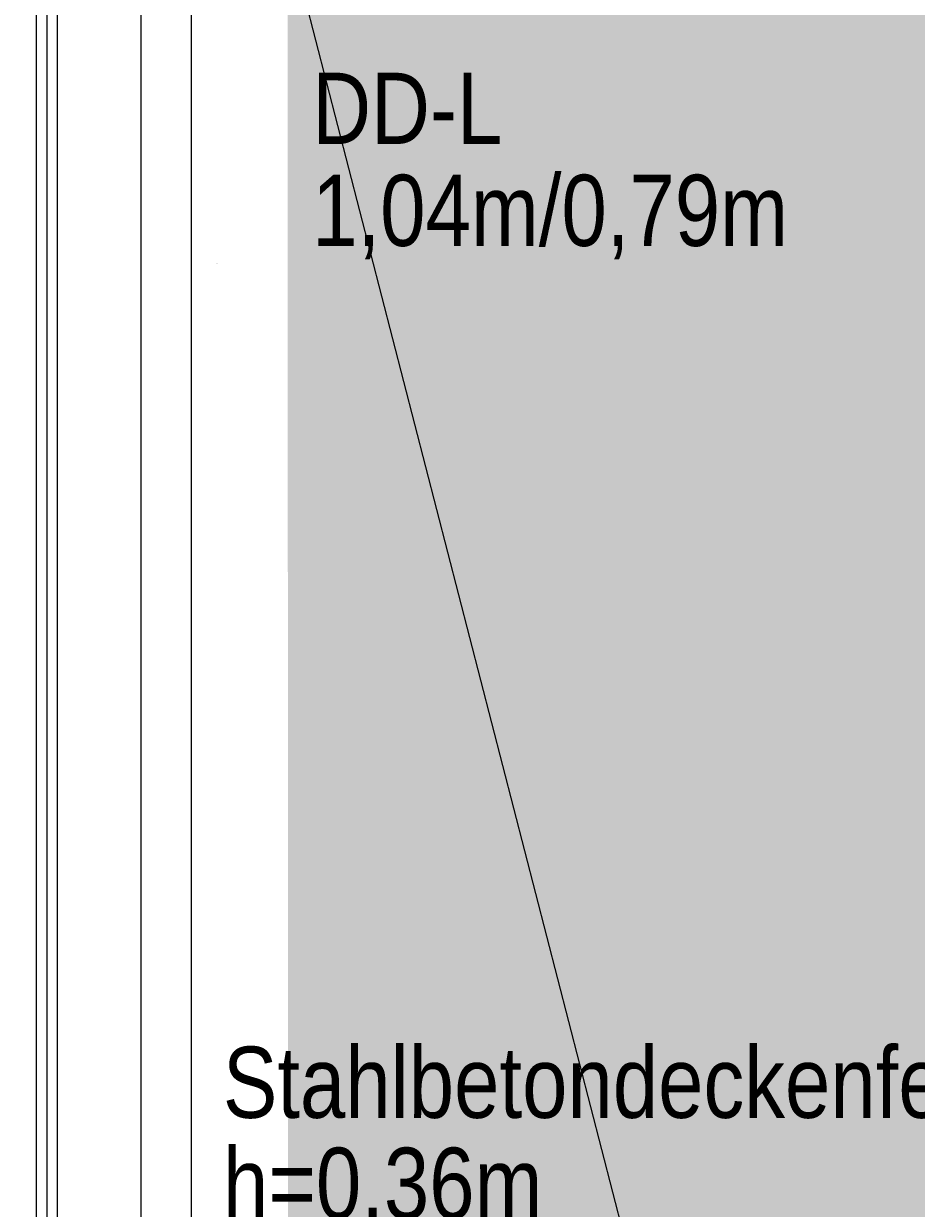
# Model space of a CAD drawing. Extents: x -620 to 300, y 62 to 1162.
# Tile 106 of 256: x 35 to 57, y 675 to 703. Entities that reach past the tile are written whole.
import ezdxf
from ezdxf.lldxf.tags import DXFTag

# ---------------------------------------------------------------- set-up
doc = ezdxf.new("R2010")
doc.units = 0
doc.layers.get('0').update_dxf_attribs({"lineweight": 13})
for name, color, linetype, lineweight, true_color in [('00 -Bauelemente -Dämmung innen', 7, 'Continuous', 9, 0xff7fe6), ('00 -Bauelemente -Gipskarton', 7, 'Continuous', 9, 0xff7fe6), ('30 -34 Innenwände- 2 nichttragend', 7, 'Continuous', 18, 0xff7fe6), ('30 -35 Decken- 11 Durchbruch', 5, 'Continuous', 15, 0x0000ff), ('70 -72 Beschriftung- 1 Beschriftung allgemein', 7, 'Continuous', 9, 0xff6633), ('iwb_Layout BA_Markierung', 7, 'Continuous', 9, 0xbadcdc)]:
    doc.layers.add(name, color=color, linetype=linetype, lineweight=lineweight, true_color=true_color)
doc.layers.add('70 -71 Achsen- 1 Gebäudeachsen', color=7, linetype='STRICHPUNKT2-A06G94XR8I', lineweight=18)
doc.styles.get("Standard").update_dxf_attribs({"font": 'ARIALN.TTF'})
tags = doc.linetypes.add('fein_strichliert-A06G94XS8I', pattern=[4, 1, -2, 1]).pattern_tags.tags
tags[8:9] = [DXFTag(74, 4), DXFTag(75, 0), DXFTag(340, '0'), DXFTag(46, 0.0), DXFTag(50, 0.0), DXFTag(44, 0.0), DXFTag(45, 0.0)]
tags[6:7] = [DXFTag(74, 4), DXFTag(75, 0), DXFTag(340, '0'), DXFTag(46, 0.0), DXFTag(50, 0.0), DXFTag(44, 0.0), DXFTag(45, 0.0)]
tags[4:5] = [DXFTag(74, 4), DXFTag(75, 0), DXFTag(340, '0'), DXFTag(46, 0.0), DXFTag(50, 0.0), DXFTag(44, 0.0), DXFTag(45, 0.0)]
tags = doc.linetypes.add('STRICHPUNKT2-A06G94XR8I', pattern=[12.7, 6.35, -3.175, 0, -3.175]).pattern_tags.tags
tags[10:11] = [DXFTag(74, 4), DXFTag(75, 0), DXFTag(340, '0'), DXFTag(46, 0.0), DXFTag(50, 0.0), DXFTag(44, 0.0), DXFTag(45, 0.0)]
tags[8:9] = [DXFTag(74, 4), DXFTag(75, 0), DXFTag(340, '0'), DXFTag(46, 0.0), DXFTag(50, 0.0), DXFTag(44, 0.0), DXFTag(45, 0.0)]
tags[6:7] = [DXFTag(74, 4), DXFTag(75, 0), DXFTag(340, '0'), DXFTag(46, 0.0), DXFTag(50, 0.0), DXFTag(44, 0.0), DXFTag(45, 0.0)]
tags[4:5] = [DXFTag(74, 4), DXFTag(75, 0), DXFTag(340, '0'), DXFTag(46, 0.0), DXFTag(50, 0.0), DXFTag(44, 0.0), DXFTag(45, 0.0)]

# ---------------------------------------------------------------- blocks, each defined once
blk = doc.blocks.new('Polygon-A06G94XL8I')
at = {"color": 0, "linetype": 'ByBlock', "lineweight": -2, "ltscale": 0.13}
blk.add_solid([(41.831, 86.61), (41.664, 1083.814), (76.501, 86.518), (76.501, 1083.814)], dxfattribs=at)
blk = doc.blocks.new('Referenz-A06G94XT8I')
at = {"layer": '00 -Bauelemente -Dämmung innen', "color": 0, "linetype": 'Continuous', "lineweight": -2, "ltscale": 0.13}
for p, q in [((36.22, 724.153), (36.22, 613.453)), ((38.22, 724.153), (38.22, 613.453))]:
    blk.add_line(p, q, dxfattribs=at)
at = {"layer": '00 -Bauelemente -Gipskarton', "color": 0, "linetype": 'Continuous', "lineweight": -2, "ltscale": 0.13}
for p, q in [((35.72, 724.153), (35.72, 613.453)), ((35.97, 724.153), (35.97, 613.453)), ((36.22, 724.153), (36.22, 613.453))]:
    blk.add_line(p, q, dxfattribs=at)
at = {"layer": '30 -34 Innenwände- 2 nichttragend', "color": 0, "linetype": 'Continuous', "lineweight": -2, "ltscale": 0.13}
for p, q in [((35.72, 724.153), (35.72, 613.453)), ((38.22, 724.153), (38.22, 613.453))]:
    blk.add_line(p, q, dxfattribs=at)
at = {"layer": '70 -71 Achsen- 1 Gebäudeachsen', "color": 0, "linetype": 'STRICHPUNKT2-A06G94XR8I', "lineweight": -2, "ltscale": 0.13}
blk.add_line((39.42, 1084.393), (39.42, 84.953), dxfattribs=at)
at = {"layer": '70 -72 Beschriftung- 1 Beschriftung allgemein', "color": 0, "linetype": 'fein_strichliert-A06G94XS8I', "lineweight": -2, "ltscale": 0.13}
blk.add_line((67.42, 605.453), (35.42, 729.453), dxfattribs=at)
at = {"layer": '30 -35 Decken- 11 Durchbruch', "color": 0, "linetype": 'Continuous', "lineweight": -2, "ltscale": 0.13, "char_height": 1.7, "attachment_point": 1}
for s, insert in [('{\\fArial Narrow;DD-L}', (42.312, 701.631)), ('{\\fArial Narrow;1,04m/0,79m}', (42.312, 699.195))]:
    blk.add_mtext(s, dxfattribs=dict(at, insert=insert))
at = {"layer": '30 -35 Decken- 11 Durchbruch', "color": 0, "linetype": 'ByBlock', "lineweight": -2, "ltscale": 0.13, "insert": (40.021, 697.07), "char_height": 0.0036, "attachment_point": 1}
for s in ['{\\fArial Narrow;instanceID}', '{\\fArial Narrow;prm0_value}', '{\\fArial Narrow;prm1_value}', '{\\fArial Narrow;prm2_value}', '{\\fArial Narrow;prm7_value}', '{\\fArial Narrow;prm5_value}', '{\\fArial Narrow;prm3_value}', '{\\fArial Narrow;prm4_value}', '{\\fArial Narrow;prm6_value}', '{\\fArial Narrow;prm0_name}', '{\\fArial Narrow;prm1_name}', '{\\fArial Narrow;prm0_type}', '{\\fArial Narrow;prm2_name}', '{\\fArial Narrow;prm2_type}', '{\\fArial Narrow;prm1_type}', '{\\fArial Narrow;prm3_name}', '{\\fArial Narrow;prm5_type}', '{\\fArial Narrow;prm5_name}', '{\\fArial Narrow;prm6_name}', '{\\fArial Narrow;prm7_type}', '{\\fArial Narrow;prm3_type}', '{\\fArial Narrow;prm7_name}', '{\\fArial Narrow;prm4_type}', '{\\fArial Narrow;prm6_type}', '{\\fArial Narrow;prm4_name}', '{\\fArial Narrow;IFC_UUID}']:
    blk.add_mtext(s, dxfattribs=at)
at = {"layer": '70 -72 Beschriftung- 1 Beschriftung allgemein', "color": 0, "linetype": 'Continuous', "lineweight": -2, "ltscale": 0.13, "char_height": 1.7, "attachment_point": 1}
for s, insert in [('{\\fArial Narrow;Stahlbetondeckenfeld}', (40.18, 678.377)), ('{\\fArial Narrow;h=0,36m}', (40.18, 675.965))]:
    blk.add_mtext(s, dxfattribs=dict(at, insert=insert))

msp = doc.modelspace()

# ---------------------------------------------------------------- block references
at = {"color": 8, "lineweight": 13, "ltscale": 0.13, "true_color": 0x808080}
msp.add_blockref('Referenz-A06G94XT8I', (0, 0), dxfattribs=at)
at = {"layer": 'iwb_Layout BA_Markierung', "ltscale": 0.13}
msp.add_blockref('Polygon-A06G94XL8I', (0, 0), dxfattribs=at)

doc.saveas('drawing.dxf')
